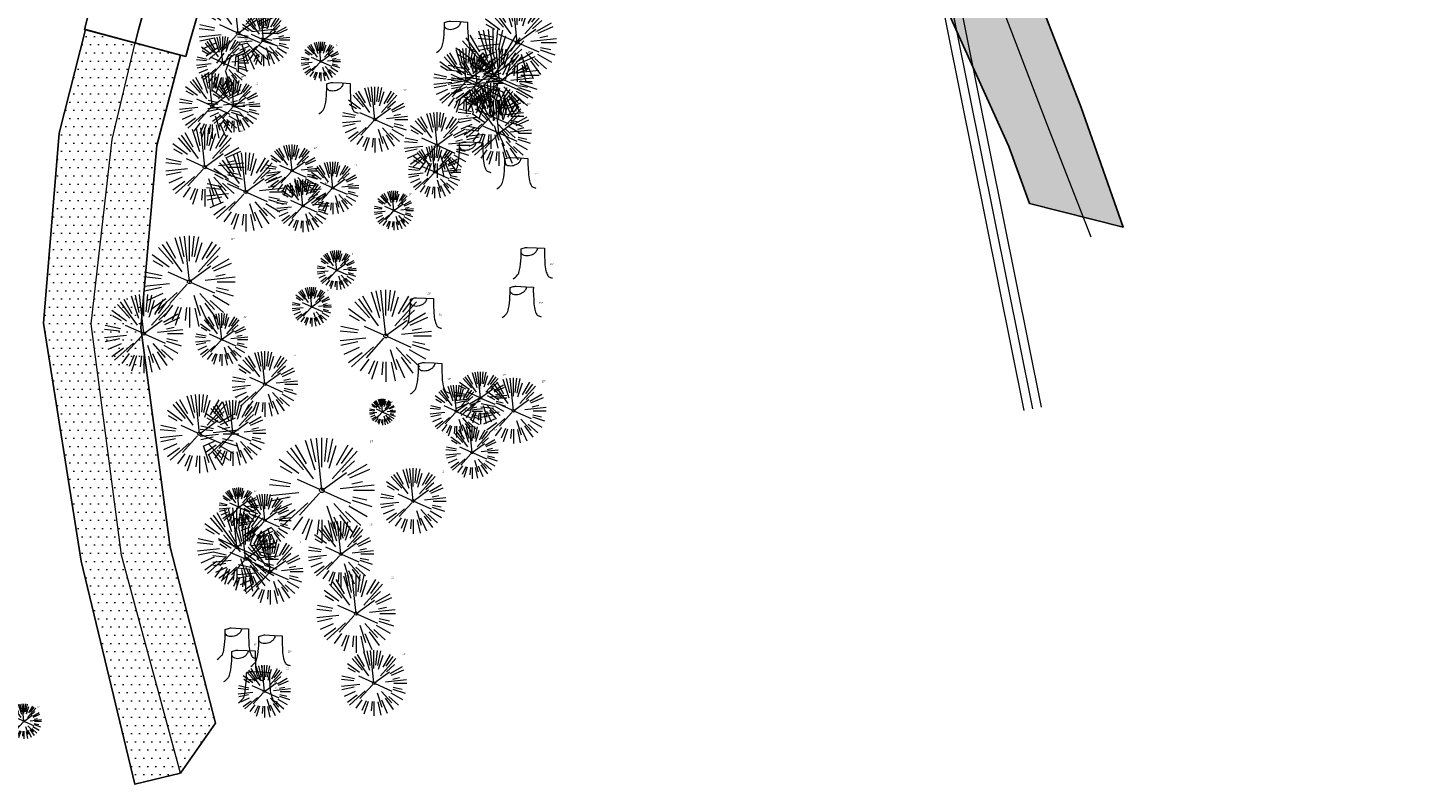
# Model space of a CAD drawing. Header units: feet. Extents: x 1134296 to 1140710, y 647902 to 649877.
# Tile 2 of 34: x 1134629 to 1134945, y 647925 to 648098. Entities that reach past the tile are written whole.
import ezdxf
from ezdxf import colors
from ezdxf.entities.mleader import LeaderData, LeaderLine
from ezdxf.math import Vec2, Vec3

# ---------------------------------------------------------------- set-up
doc = ezdxf.new("R2010")
doc.units = ezdxf.units.FT
doc.header["$MEASUREMENT"] = 0
doc.layers.add('C-ROAD-ASPHALT', color=1, linetype='Continuous')
doc.layers.add('V-ANNO-TEXT', color=7, linetype='Continuous', lineweight=13, plot=False)
doc.layers.add('V-PVMT-CNTR', color=8, linetype='Continuous', lineweight=5, plot=False)
for name, color, linetype, lineweight in [('V-PVMT-HTCH-ASPH', 8, 'Continuous', 13), ('V-SITE-VEGE', 8, 'Continuous', 18), ('V-SITE-VEGE-TEXT', 8, 'Continuous', 18), ('V-UTIL-WATR-LINE', 8, 'Continuous', 15)]:
    doc.layers.add(name, color=color, linetype=linetype, lineweight=lineweight)
doc.styles.add('SEI-Dim & Leader', font='tahoma.ttf')

# ---------------------------------------------------------------- blocks, each defined once
blk = doc.blocks.new('V-SITE-VEGE-Coniferious Tree 2')
at = {"color": 0, "linetype": 'ByBlock'}
for p, q in [((-0.079, 0.109), (-0.294, 0.405)), ((-0.146, 0.253), (-0.25, 0.433)), ((-0.063, 0.193), (-0.155, 0.476)), ((-0.057, 0.27), (-0.104, 0.489)), ((0, 0.003), (-0.052, 0.497)), ((0, 0.222), (0, 0.5)), ((0.029, 0.275), (0.052, 0.497)), ((0.057, 0.269), (0.104, 0.489)), ((0.069, 0.211), (0.138, 0.426)), ((0.139, 0.241), (0.25, 0.433)), ((0.187, 0.257), (0.294, 0.405)), ((-0.22, 0.16), (-0.405, 0.294)), ((-0.176, 0.195), (-0.335, 0.372)), ((0.098, 0.109), (0.335, 0.372)), ((0.192, 0.173), (0.312, 0.281)), ((-0.284, 0.164), (-0.393, 0.227)), ((-0.001, -0.001), (0.235, 0.171)), ((0.249, 0.144), (0.433, 0.25)), ((0.266, 0.118), (0.457, 0.203)), ((-0.306, 0.032), (-0.497, 0.052)), ((-0.296, 0.063), (-0.489, 0.104)), ((-0.02, 0.009), (-0.232, 0.103)), ((0.173, 0.018), (0.497, 0.052)), ((0.287, 0.061), (0.388, 0.083)), ((0.302, 0), (0.5, 0)), ((-0.218, -0.023), (-0.497, -0.052)), ((-0.302, -0.064), (-0.489, -0.104)), ((-0.288, -0.128), (-0.457, -0.203)), ((-0.132, -0.119), (-0.372, -0.335)), ((-0.023, -0.026), (-0.214, -0.237)), ((0.018, -0.008), (0.272, -0.121)), ((0.114, -0.127), (0.272, -0.302)), ((0.289, -0.094), (0.476, -0.155)), ((0.294, -0.062), (0.427, -0.091)), ((-0.255, -0.185), (-0.405, -0.294)), ((-0.184, -0.254), (-0.277, -0.381)), ((0.048, -0.147), (0.119, -0.367)), ((0.113, -0.254), (0.203, -0.457)), ((0.169, -0.232), (0.294, -0.405)), ((0.225, -0.203), (0.372, -0.335)), ((0.256, -0.148), (0.433, -0.25)), ((-0.121, -0.273), (-0.186, -0.417)), ((-0.091, -0.28), (-0.155, -0.476)), ((-0.03, -0.282), (-0.044, -0.422)), ((0, -0.282), (0, -0.5)), ((0.061, -0.287), (0.104, -0.489))]:
    blk.add_line(p, q, dxfattribs=at)
blk.add_circle((0, 0), 0.0208)
blk = doc.blocks.new('V-SITE-VEGE-Stump')
for points in [[(-0.0776, 0.1565, -0.027668), (-0.0534, 0.1634, -0.067978), (-0.0432, 0.1643), (0.0086, 0.1616), (0.054, 0.1591)], [(0.0151, 0.1613, -0.082864), (0.0081, 0.142, -0.111324), (-0.0021, 0.1306, -0.039313), (-0.0159, 0.1223, -0.049197), (-0.028, 0.1177, -0.066002), (-0.0447, 0.1155, -0.070187), (-0.0604, 0.1177, -0.114859), (-0.0685, 0.1223, -0.075938), (-0.0773, 0.1332)], [(0.054, 0.1591, 0.004334), (0.0538, 0.1369, 0.008344), (0.054, 0.1254), (0.0561, 0.0762, 0.046252), (0.0624, 0.0317, 0.069625), (0.0733, 0.0038, 0.149725), (0.0794, -0.002, 0.058523), (0.0992, -0.0091)], [(-0.1229, -0.0143, 0.052613), (-0.0986, 0.0077, 0.106195), (-0.0905, 0.0219, 0.044862), (-0.0837, 0.0527, 0.020074), (-0.0776, 0.1229, 0.011675), (-0.0773, 0.1364, 0.007866), (-0.0776, 0.1565)]]:
    blk.add_lwpolyline(points, format="xyb")
blk = doc.blocks.new('_Open90')
at = {"color": 0, "linetype": 'ByBlock', "lineweight": -2}
for p, q in [((0, 0), (-1, 0)), ((-0.5, 0.5), (0, 0)), ((0, 0), (-0.5, -0.5))]:
    blk.add_line(p, q, dxfattribs=at)
blk = doc.blocks.new('C_PBASE-PACTOLA_02403811')
at = {"layer": '', "flags": 128}
blk.add_lwpolyline([(1134945.3, 648722.05), (1134909.79, 648657.07, -0.111237), (1134866.24, 648607.57), (1134762.18, 648532.09, 0.322945), (1134716.4, 648393.22), (1134719.72, 648382.71, -0.171424), (1134715.29, 648249.56), (1134707.16, 648228.78, -0.022723), (1134688.71, 648187.28, 0.05045), (1134653.34, 648094.13)], format="xyb", dxfattribs=at)
at = {"layer": 'C-ROAD-ASPHALT'}
for points in [[(1134641.75, 648097.24, -0.047459), (1134675.31, 648187.21, 0.35336), (1134666.8, 648223.94, -0.106181), (1134644.2, 648251.03), (1134637.91, 648263.01), (1134624.34, 648241.53), (1134586.21, 648314.11), (1134596.83, 648319.69, 0.414214), (1134601.03, 648333.19), (1134601.03, 648333.19, -0.272199), (1134605.1, 648418.24), (1134606.84, 648420.9, -0.102173), (1134622.24, 648436.38, 0.468797), (1134623.09, 648444.02, -0.039414), (1134613.59, 648455.57), (1134609.94, 648460.8, -0.104209), (1134568.35, 648558.72), (1134550.7, 648648.51, -0.01381), (1134546.06, 648676.18), (1134536.98, 648741.16, -0.094333), (1134542.66, 648856.22), (1134551.22, 648891.6, -0.010799), (1134557.39, 648914.9)], [(1134664.93, 648091.02, -0.049927), (1134699, 648181.01), (1134709.51, 648185.7), (1134742.08, 648205.35)]]:
    blk.add_lwpolyline(points, format="xyb", dxfattribs=at)
blk.add_lwpolyline([(1134641.75, 648097.24), (1134664.93, 648091.02)], dxfattribs=at)
blk = doc.blocks.new('C_XBASE-PACTOLA_02403811')
at = {"layer": 'V-PVMT-HTCH-ASPH', "transparency": 33554483}
h = blk.add_hatch(dxfattribs=at)
h.set_pattern_fill('DOTS', color=256, scale=30)
h.paths.add_polyline_path([(1134742.08, 648205.35), (1134743, 648204.66), (1134781.82, 648181.92), (1134815.22, 648160.19), (1134833.75, 648146.24), (1134854.82, 648117.46), (1134869.62, 648079.36), (1134879.19, 648052.01), (1134857.77, 648057.45), (1134853.11, 648070.45), (1134836.3, 648107.68), (1134820.56, 648130.07), (1134803.91, 648145.91), (1134772.43, 648164.25), (1134732.88, 648182.77), (1134724.14, 648184.69), (1134709.51, 648185.7)])
h = blk.add_hatch(dxfattribs=at)
h.set_pattern_fill('DOTS', color=256, scale=30)
h.paths.add_polyline_path([(1134641.99, 648097.17), (1134663.75, 648091.34), (1134658.32, 648070.65), (1134654.64, 648028.99), (1134661.36, 647978.88), (1134671.77, 647938.63), (1134663.72, 647927.17), (1134653.31, 647924.66), (1134641, 647975.69), (1134632.45, 648030.07), (1134636.03, 648073.52)])
at = {"layer": '', "flags": 128}
for points in [[(1134742.08, 648205.35), (1134743, 648204.66), (1134781.82, 648181.92), (1134815.22, 648160.19), (1134833.75, 648146.24), (1134854.82, 648117.46), (1134869.62, 648079.36), (1134879.19, 648052.01), (1134857.77, 648057.45), (1134853.11, 648070.45), (1134836.3, 648107.68), (1134820.56, 648130.07), (1134803.91, 648145.91), (1134772.43, 648164.25), (1134732.88, 648182.77), (1134724.14, 648184.69), (1134709.51, 648185.7)], [(1134641.99, 648097.17), (1134663.75, 648091.34), (1134658.32, 648070.65), (1134654.64, 648028.99), (1134661.36, 647978.88), (1134671.77, 647938.63), (1134663.72, 647927.17), (1134653.31, 647924.66), (1134641, 647975.69), (1134632.45, 648030.07), (1134636.03, 648073.52)]]:
    blk.add_lwpolyline(points, close=True, dxfattribs=at)
for points in [[(1134653.31, 647924.66), (1134641, 647975.69), (1134632.45, 648030.07), (1134636.03, 648073.52), (1134641.99, 648097.17)], [(1134653.31, 647924.66), (1134641, 647975.69), (1134632.45, 648030.07), (1134636.03, 648073.52), (1134641.99, 648097.17)], [(1134671.77, 647938.63), (1134661.36, 647978.88), (1134654.64, 648028.99), (1134658.32, 648070.65), (1134663.75, 648091.34)]]:
    blk.add_lwpolyline(points, dxfattribs=at)
at = {"layer": 'V-PVMT-CNTR', "lineweight": 5, "flags": 128}
for points in [[(1134776.11, 648172.36), (1134809.2, 648153.56), (1134827.28, 648138.42), (1134847.24, 648113.65), (1134861.79, 648075.58), (1134871.78, 648049.79)], [(1134776.11, 648172.36), (1134809.2, 648153.56), (1134827.28, 648138.42), (1134847.24, 648113.65), (1134861.79, 648075.58), (1134871.78, 648049.79)], [(1134663.72, 647927.17), (1134650.25, 647977.04), (1134643.31, 648029.9), (1134648.12, 648072.06), (1134653.34, 648094.13)], [(1134663.72, 647927.17), (1134650.25, 647977.04), (1134643.31, 648029.9), (1134648.12, 648072.06), (1134653.34, 648094.13)]]:
    blk.add_lwpolyline(points, dxfattribs=at)
at = {"layer": 'V-UTIL-WATR-LINE', "flags": 128}
for points in [[(1134858.56, 648010.49), (1134826.55, 648169.78), (1134826.36, 648170.82), (1134717.16, 648725.14), (1134629.62, 649043.23), (1134625.05, 649060.91), (1134616.07, 649112.68), (1134604.91, 649127.23)], [(1134860.52, 648010.88), (1134828.52, 648170.15), (1134828.33, 648171.19), (1134719.11, 648725.6), (1134719.1, 648725.64)]]:
    blk.add_lwpolyline(points, dxfattribs=at)
at = {"layer": 'V-UTIL-WATR-LINE', "ltscale": 0.75, "flags": 128}
blk.add_lwpolyline([(1134856.6, 648010.1), (1134824.59, 648169.4), (1134824.4, 648170.45), (1134715.22, 648724.68), (1134627.69, 649042.71), (1134623.1, 649060.49), (1134614.19, 649111.86), (1134603.32, 649126.01)], dxfattribs=at)
blk.add_lwpolyline([(1134856.6, 648010.1), (1134824.59, 648169.4), (1134824.4, 648170.45), (1134715.22, 648724.68), (1134627.69, 649042.71), (1134623.1, 649060.49), (1134614.19, 649111.86), (1134603.32, 649126.01)], dxfattribs=at)
at = {"layer": 'V-SITE-VEGE'}
for name, p, xscale, yscale, zscale in [('V-SITE-VEGE-Coniferious Tree 2', (1134676.92, 648096.39), 17.99978256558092, 17.99978256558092, 17.99978256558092), ('V-SITE-VEGE-Coniferious Tree 2', (1134740.71, 648094.24), 17.99978256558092, 17.99978256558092, 17.99978256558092), ('V-SITE-VEGE-Stump', (1134727.19, 648092.5), 40.31522404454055, 40.31522404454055, 40.31522404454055), ('V-SITE-VEGE-Coniferious Tree 2', (1134695.79, 648089.89), 8.999891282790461, 8.999891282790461, 8.999891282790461), ('V-SITE-VEGE-Coniferious Tree 2', (1134735.21, 648086.8), 20.99974632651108, 20.99974632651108, 20.99974632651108), ('V-SITE-VEGE-Coniferious Tree 2', (1134729.06, 648085.4), 14.99981880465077, 14.99981880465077, 14.99981880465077), ('V-SITE-VEGE-Coniferious Tree 2', (1134736.63, 648085.35), 14.99981880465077, 14.99981880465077, 14.99981880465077), ('V-SITE-VEGE-Coniferious Tree 2', (1134670.95, 648079.7), 14.99981880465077, 14.99981880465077, 14.99981880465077), ('V-SITE-VEGE-Stump', (1134700.31, 648078.47), 40.31522404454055, 40.31522404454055, 40.31522404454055), ('V-SITE-VEGE-Coniferious Tree 2', (1134734.68, 648077.43), 14.99981880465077, 14.99981880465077, 14.99981880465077), ('V-SITE-VEGE-Coniferious Tree 2', (1134708.19, 648076.62), 14.99981880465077, 14.99981880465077, 14.99981880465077), ('V-SITE-VEGE-Coniferious Tree 2', (1134736.5, 648073.52), 14.99981880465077, 14.99981880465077, 14.99981880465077), ('V-SITE-VEGE-Coniferious Tree 2', (1134722.39, 648070.78), 14.99981880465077, 14.99981880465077, 14.99981880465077), ('V-SITE-VEGE-Coniferious Tree 2', (1134669.29, 648065.76), 17.99978256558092, 17.99978256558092, 17.99978256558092), ('V-SITE-VEGE-Coniferious Tree 2', (1134678.64, 648060.06), 17.99978256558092, 17.99978256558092, 17.99978256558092), ('V-SITE-VEGE-Stump', (1134730.66, 648064.91), 40.31522404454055, 40.31522404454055, 40.31522404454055), ('V-SITE-VEGE-Stump', (1134740.98, 648061.33), 40.31522404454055, 40.31522404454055, 40.31522404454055), ('V-SITE-VEGE-Coniferious Tree 2', (1134712.51, 648055.82), 8.999891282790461, 8.999891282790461, 8.999891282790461), ('V-SITE-VEGE-Coniferious Tree 2', (1134665.76, 648039.55), 20.99974632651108, 20.99974632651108, 20.99974632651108), ('V-SITE-VEGE-Stump', (1134744.74, 648040.78), 40.31522404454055, 40.31522404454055, 40.31522404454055), ('V-SITE-VEGE-Coniferious Tree 2', (1134699.43, 648042.18), 8.999891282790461, 8.999891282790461, 8.999891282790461), ('V-SITE-VEGE-Coniferious Tree 2', (1134693.73, 648033.81), 8.999891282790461, 8.999891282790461, 8.999891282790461), ('V-SITE-VEGE-Coniferious Tree 2', (1134710.64, 648027.16), 20.99974632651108, 20.99974632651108, 20.99974632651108), ('V-SITE-VEGE-Stump', (1134742.21, 648031.89), 40.31522404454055, 40.31522404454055, 40.31522404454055), ('V-SITE-VEGE-Coniferious Tree 2', (1134655.33, 648027.68), 17.99978256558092, 17.99978256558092, 17.99978256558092), ('V-SITE-VEGE-Stump', (1134719.4, 648029.26), 40.31522404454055, 40.31522404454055, 40.31522404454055), ('V-SITE-VEGE-Coniferious Tree 2', (1134683.03, 648016.14), 14.99981880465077, 14.99981880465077, 14.99981880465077), ('V-SITE-VEGE-Stump', (1134721.27, 648014.46), 40.31522404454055, 40.31522404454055, 40.31522404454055), ('V-SITE-VEGE-Coniferious Tree 2', (1134739.83, 648010.06), 14.99981880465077, 14.99981880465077, 14.99981880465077), ('V-SITE-VEGE-Coniferious Tree 2', (1134668.06, 648004.79), 17.99978256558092, 17.99978256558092, 17.99978256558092), ('V-SITE-VEGE-Coniferious Tree 2', (1134675.71, 648004.96), 14.99981880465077, 14.99981880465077, 14.99981880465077), ('V-SITE-VEGE-Coniferious Tree 2', (1134716.93, 647989.42), 14.99981880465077, 14.99981880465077, 14.99981880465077), ('V-SITE-VEGE-Coniferious Tree 2', (1134677.06, 647987.99), 8.999891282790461, 8.999891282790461, 8.999891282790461), ('V-SITE-VEGE-Coniferious Tree 2', (1134676.6, 647978.89), 17.99978256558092, 17.99978256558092, 17.99978256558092), ('V-SITE-VEGE-Coniferious Tree 2', (1134678.6, 647976.13), 14.99981880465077, 14.99981880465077, 14.99981880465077), ('V-SITE-VEGE-Coniferious Tree 2', (1134700.41, 647977.31), 14.99981880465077, 14.99981880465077, 14.99981880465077), ('V-SITE-VEGE-Coniferious Tree 2', (1134684.25, 647973.29), 14.99981880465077, 14.99981880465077, 14.99981880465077), ('V-SITE-VEGE-Coniferious Tree 2', (1134703.85, 647963.68), 17.99978256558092, 17.99978256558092, 17.99978256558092), ('V-SITE-VEGE-Stump', (1134677.09, 647953.77), 40.31522404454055, 40.31522404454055, 40.31522404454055), ('V-SITE-VEGE-Stump', (1134684.77, 647952.17), 40.31522404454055, 40.31522404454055, 40.31522404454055), ('V-SITE-VEGE-Stump', (1134678.6, 647948.72), 40.31522404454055, 40.31522404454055, 40.31522404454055), ('V-SITE-VEGE-Coniferious Tree 2', (1134707.96, 647947.8), 14.99981880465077, 14.99981880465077, 14.99981880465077), ('V-SITE-VEGE-Stump', (1134681.91, 647943.83), 40.31522404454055, 40.31522404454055, 40.31522404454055)]:
    blk.add_blockref(name, p, dxfattribs=dict(at, xscale=xscale, yscale=yscale, zscale=zscale))
at = {"layer": 'V-SITE-VEGE', "rotation": 8.537736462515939e-07}
for p, xscale, yscale, zscale in [((1134682.73, 648094.83), 11.99985504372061, 11.99985504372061, 11.99985504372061), ((1134673.38, 648089.62), 11.99985504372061, 11.99985504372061, 11.99985504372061), ((1134731.56, 648084.9), 11.99985504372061, 11.99985504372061, 11.99985504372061), ((1134675.91, 648079.7), 11.99985504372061, 11.99985504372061, 11.99985504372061), ((1134689.22, 648064.91), 11.99985504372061, 11.99985504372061, 11.99985504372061), ((1134721.82, 648064.61), 11.99985504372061, 11.99985504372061, 11.99985504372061), ((1134698.53, 648060.99), 11.99985504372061, 11.99985504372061, 11.99985504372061), ((1134691.73, 648056.88), 11.99985504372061, 11.99985504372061, 11.99985504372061), ((1134673.15, 648026.34), 11.99985504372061, 11.99985504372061, 11.99985504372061), ((1134732.33, 648012.98), 11.99985504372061, 11.99985504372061, 11.99985504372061), ((1134726.79, 648009.92), 11.99985504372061, 11.99985504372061, 11.99985504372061), ((1134709.91, 648009.78), 5.999927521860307, 5.999927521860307, 5.999927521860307), ((1134730.38, 648000.49), 11.99985504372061, 11.99985504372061, 11.99985504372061), ((1134696.04, 647991.86), 23.99971008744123, 23.99971008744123, 23.99971008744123), ((1134683.03, 647985), 11.99985504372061, 11.99985504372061, 11.99985504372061), ((1134682.91, 647945.9), 11.99985504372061, 11.99985504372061, 11.99985504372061), ((1134627.95, 647939.06), 7.99990336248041, 7.99990336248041, 7.99990336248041)]:
    blk.add_blockref('V-SITE-VEGE-Coniferious Tree 2', p, dxfattribs=dict(at, xscale=xscale, yscale=yscale, zscale=zscale))
at = {"layer": 'V-SITE-VEGE-TEXT', "char_height": 0.4, "attachment_point": 7, "style": 'SEI-Dim & Leader'}
for s, insert in [('12"', (1134678.37, 648094.62)), ('15"', (1134730.66, 648095.1)), ('21"', (1134744.68, 648096.3)), ('9"', (1134699.27, 648093.39)), ('15"', (1134735.54, 648091.9)), ('15"', (1134743.11, 648091.85)), ('12"', (1134736.55, 648089.9)), ('15"', (1134677.43, 648086.2)), ('12"', (1134680.89, 648084.7)), ('15"', (1134714.67, 648083.12)), ('15"', (1134741.16, 648083.93)), ('18"', (1134703.79, 648081.07)), ('15"', (1134742.98, 648080.02)), ('15"', (1134728.87, 648077.28)), ('18"', (1134677.26, 648073.76)), ('12"', (1134694.21, 648069.91)), ('12"', (1134726.81, 648069.61)), ('18"', (1134686.61, 648068.06)), ('12"', (1134703.52, 648065.99)), ('12"', (1134734.14, 648067.51)), ('12"', (1134744.46, 648063.93)), ('12"', (1134696.72, 648061.88)), ('9"', (1134716, 648059.32)), ('21"', (1134675.23, 648049.05)), ('9"', (1134702.92, 648045.68)), ('15"', (1134748.22, 648043.38)), ('9"', (1134697.22, 648037.31)), ('18"', (1134663.3, 648035.68)), ('21"', (1134720.11, 648036.66)), ('15"', (1134745.69, 648034.49)), ('12"', (1134678.13, 648031.34)), ('15"', (1134722.87, 648031.86)), ('15"', (1134689.51, 648022.64)), ('12"', (1134737.31, 648017.98)), ('15"', (1134724.75, 648017.06)), ('12"', (1134731.77, 648014.92)), ('15"', (1134746.31, 648016.56)), ('18"', (1134676.03, 648012.79)), ('6"', (1134711.9, 648011.78)), ('15"', (1134682.19, 648011.46)), ('12"', (1134735.36, 648005.49)), ('24"', (1134707.01, 648002.86)), ('15"', (1134723.41, 647995.92)), ('9"', (1134680.54, 647991.49)), ('12"', (1134688.02, 647990)), ('18"', (1134684.58, 647986.89)), ('15"', (1134706.89, 647983.81)), ('15"', (1134685.08, 647982.63)), ('15"', (1134690.73, 647979.79)), ('18"', (1134711.83, 647971.68)), ('6"', (1134680.57, 647956.37)), ('15"', (1134688.24, 647954.77)), ('15"', (1134714.44, 647954.3)), ('6"', (1134682.08, 647951.32)), ('12"', (1134687.9, 647950.9)), ('6"', (1134685.39, 647946.43)), ('8"', (1134630.94, 647942.06))]:
    blk.add_mtext(s, dxfattribs=dict(at, insert=insert))
at = {"layer": 'V-ANNO-TEXT'}
ml = blk.add_multileader_mtext('Standard', dxfattribs=at)
ml.set_content('Ex. 15" CMP\\PInv. - 4632.84', color=256, style='SEI-Dim & Leader')
ml.set_leader_properties(color=256, linetype='ByLayer', lineweight=-1)
ml.set_arrow_properties(name='OPEN90')
ml.build(insert=Vec2(0, 0))
ml.multileader.update_dxf_attribs({"text_left_attachment_type": 2, "text_right_attachment_type": 2, "dogleg_length": 0.1, "arrow_head_size": 3.2, "scale": 40})
ctx = ml.context
ctx.base_point, ctx.scale, ctx.arrow_head_size, ctx.plane_origin = Vec3(1134885.73, 648122.43), 40, 3.2, Vec3(1134875.63, 648115.53)
ctx.left_attachment, ctx.right_attachment = 2, 2
notes = []
notes.append((ctx, [(0, (1, 1, 0), (1134881.73, 648122.43), (1, 0), 4, [(0, [(1134875.63, 648115.53)], 0, [])])]))
ctx.mtext.insert, ctx.mtext.flow_direction = Vec3(1134887.73, 648127.89), 5
for ctx, leaders in notes:
    for number, flags, end, landing, length, lines in leaders:
        leader = LeaderData()
        leader.index, (leader.has_last_leader_line, leader.has_dogleg_vector, leader.attachment_direction) = number, flags
        leader.last_leader_point, leader.dogleg_vector, leader.dogleg_length = Vec3(end), Vec3(landing), length
        for number, points, colour, breaks in lines:
            line = LeaderLine()
            line.index, line.vertices, line.color, line.breaks = number, Vec3.list(points), colors.encode_raw_color(colour), breaks
            leader.lines.append(line)
        ctx.leaders.append(leader)

msp = doc.modelspace()

# ---------------------------------------------------------------- block references
at = {"layer": ''}
msp.add_blockref('C_XBASE-PACTOLA_02403811', (0, 0), dxfattribs=at)

# ---------------------------------------------------------------- next in the draw order: block references
msp.add_blockref('C_PBASE-PACTOLA_02403811', (0, 0), dxfattribs=at)

doc.saveas('drawing.dxf')
